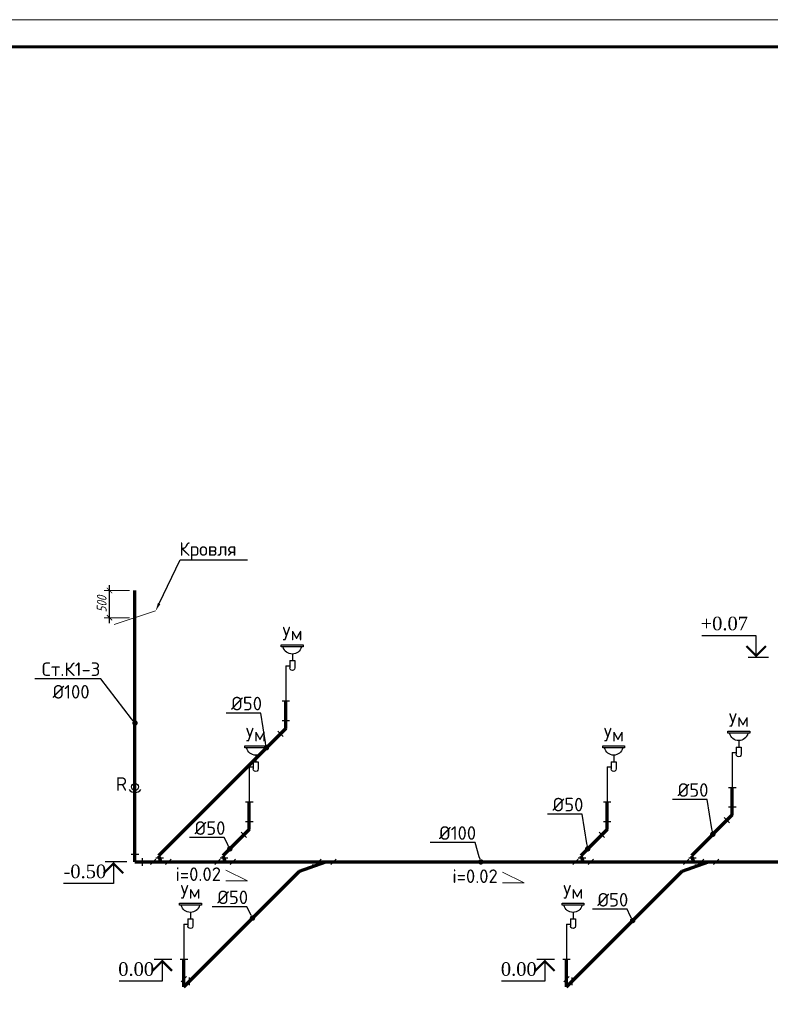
# Model space of a CAD drawing. Extents: x -4445 to 1909585, y 1860 to 289234.
# Tile 95 of 110: x 668567 to 682406, y 209671 to 227814. Entities that reach past the tile are written whole.
import ezdxf
from ezdxf import colors
from ezdxf.entities.mleader import LeaderData, LeaderLine
from ezdxf.enums import TextEntityAlignment as Align
from ezdxf.math import Vec2, Vec3

# ---------------------------------------------------------------- set-up
doc = ezdxf.new("R2010")
doc.units = 0
doc.header["$LTSCALE"] = 0.5
doc.header["$MEASUREMENT"] = 0
doc.header["$PDMODE"] = 34
doc.header["$PDSIZE"] = 3
doc.layers.get('0').update_dxf_attribs({"linetype": 'CONTINUOUS', "lineweight": 18})
doc.layers.get('DEFPOINTS').update_dxf_attribs({"color": 2, "linetype": 'CONTINUOUS', "lineweight": 13})
doc.layers.add('U 20', color=7, linetype='CONTINUOUS')
doc.layers.add('К1', color=24, linetype='бытовая канализация', lineweight=70)
doc.styles.add('GOST', font='isocpeur.ttf')
doc.styles.add('Isocpeur', font='isocpeui.ttf', dxfattribs={"height": 250})
doc.styles.get("Standard").update_dxf_attribs({"font": 'spds.shx', "oblique": 15})
doc.styles.add('Наименование', font='times.ttf')
doc.linetypes.add('бытовая канализация', pattern='A,5,-0.5,["К1",Standard,S=0.7,R=0,X=0,Y=-0.35],-2', length=7.5)
doc.dimstyles.new('100', dxfattribs={"dimtxt": 180, "dimasz": 100, "dimexe": 100, "dimexo": 100, "dimgap": 50, "dimtad": 1, "dimdec": 0, "dimzin": 0, "dimdsep": 46, "dimtxsty": 'Standard', "dimblk": 'ARCHTICK', "dimcen": 200, "dimdle": 100, "dimclrt": 256, "dimadec": 0, "dimazin": 0, "dimtfac": 1, "dimtdec": 0, "dimtmove": 2, "dimatfit": 3, "dimldrblk": 'ARCHTICK', "dimfxl": 0.5, "dimtvp": 1.1, "dimtolj": 1, "dimtzin": 0, "dimlwe": -1, "dimarcsym": 0})

# ---------------------------------------------------------------- blocks, each defined once
blk = doc.blocks.new('Умывальник схема')
at = {"color": 7, "lineweight": 30, "ltscale": 250}
for p, q in [((13309, 18903), (13217, 18903)), ((13217, 18903), (13217, 18770)), ((13263, 19024), (13263, 18903)), ((13309, 18903), (13309, 18770)), ((13384, 18805), (13309, 18805))]:
    blk.add_line(p, q, dxfattribs=at)
blk.add_lwpolyline([(13466, 19197), (13062, 19197), (13062, 19157), (13466, 19157)], close=True, dxfattribs=at)
for centre, radius, start, end in [((13264, 19196), 173, 193.0686, 346.9314), ((13263, 18770), 45.9, 180, 0.0003)]:
    blk.add_arc(centre, radius, start, end, dxfattribs=at)
blk = doc.blocks.new('_Dot')
at = {"color": 0, "linetype": 'ByBlock', "lineweight": -2}
blk.add_line((-0.5, 0), (-1, 0), dxfattribs=at)
at = {"color": 0, "linetype": 'ByBlock', "const_width": 0.5}
blk.add_lwpolyline([(-0.25, 0, 1), (0.25, 0, 1)], format="xyb", close=True, dxfattribs=at)
blk = doc.blocks.new('_ArchTick')
at = {"color": 0, "linetype": 'ByBlock', "const_width": 0.15}
blk.add_lwpolyline([(-0.5, -0.5), (0.5, 0.5)], dxfattribs=at)
blk = doc.blocks.new('*D3037')
at = {"color": 0, "linetype": 'Continuous', "lineweight": -2, "transparency": 16777216}
blk.add_line((670223, 216695), (670223, 217395), dxfattribs=at)
at = {"color": 0, "transparency": 16777216}
for p, q in [((670592, 217295), (670123, 217295)), ((670592, 216795), (670123, 216795))]:
    blk.add_line(p, q, dxfattribs=at)
at = {"layer": 'DEFPOINTS', "color": 0, "transparency": 16777216}
for p in [(670223, 217295), (670692, 217295), (670692, 216795)]:
    blk.add_point(p, dxfattribs=at)
at = {"color": 0, "lineweight": -2, "transparency": 16777216, "xscale": 100, "yscale": 100, "zscale": 100}
for p, rotation in [((670223, 217295), 90), ((670223, 216795), 270)]:
    blk.add_blockref('_ArchTick', p, dxfattribs=dict(at, rotation=rotation))
at = {"transparency": 16777216, "insert": (670079, 217045), "char_height": 180, "attachment_point": 5, "rotation": 90}
blk.add_mtext('\\A1;500', dxfattribs=at)

msp = doc.modelspace()

# ---------------------------------------------------------------- linework, layer by layer
msp.add_line((670311.742, 216669.921), (671073.142, 216919.871))
at = {"color": 26, "lineweight": 30, "ltscale": 250}
for p, q in [((673473.131, 215905.535), (673473.131, 215255.535)), ((673543.131, 215255.535), (673403.131, 215255.535)), ((673543.131, 214895.535), (673403.131, 214895.535)), ((673473.131, 214895.535), (673473.131, 214755.535)), ((673423.634, 214607.042), (673324.639, 214706.037)), ((673473.131, 214755.535), (673374.136, 214656.54)), ((681704.04, 214312.437), (681704.04, 213662.437)), ((672798.756, 214043.789), (672798.756, 213393.789)), ((679398.449, 214043.789), (679398.449, 213393.789)), ((681774.04, 213662.437), (681634.04, 213662.437)), ((672868.756, 213393.789), (672728.756, 213393.789)), ((679468.449, 213393.789), (679328.449, 213393.789)), ((681774.04, 213302.437), (681634.04, 213302.437)), ((681704.04, 213302.437), (681704.04, 213162.437)), ((672868.756, 213033.789), (672728.756, 213033.789)), ((672798.756, 213033.789), (672798.756, 212893.789)), ((679468.449, 213033.789), (679328.449, 213033.789)), ((679398.449, 213033.789), (679398.449, 212893.789)), ((681654.543, 213013.945), (681555.548, 213112.94)), ((681704.04, 213162.437), (681605.045, 213063.442)), ((672749.259, 212745.296), (672650.264, 212844.291)), ((672798.756, 212893.789), (672699.762, 212794.794)), ((679348.951, 212745.296), (679249.956, 212844.291)), ((679398.449, 212893.789), (679299.454, 212794.794)), ((670622.442, 212434.896), (670762.442, 212434.896)), ((670692.442, 212434.896), (670692.442, 212294.896)), ((670692.442, 212294.896), (670832.442, 212294.896)), ((670832.442, 212224.896), (670832.442, 212364.896)), ((671077.282, 212344.393), (670978.287, 212245.398)), ((671027.785, 212294.896), (671307.785, 212294.896)), ((671216.902, 212365.741), (671076.902, 212365.741)), ((671167.785, 212294.896), (671146.902, 212365.741)), ((671357.282, 212344.393), (671258.287, 212245.398)), ((672264.654, 212344.393), (672165.659, 212245.398)), ((672215.156, 212294.896), (672495.156, 212294.896)), ((672404.273, 212365.741), (672264.273, 212365.741)), ((672355.156, 212294.896), (672334.273, 212365.741)), ((672544.654, 212344.393), (672445.659, 212245.398)), ((674123.481, 212345.354), (674024.486, 212246.359)), ((674030.697, 212231.992), (674213.984, 212295.857)), ((674073.984, 212295.857), (674353.984, 212295.857)), ((674403.481, 212345.354), (674304.486, 212246.359)), ((678864.346, 212344.393), (678765.351, 212245.398)), ((678814.848, 212294.896), (679094.848, 212294.896)), ((679003.966, 212365.741), (678863.966, 212365.741)), ((678954.848, 212294.896), (678933.966, 212365.741)), ((679144.346, 212344.393), (679045.351, 212245.398)), ((680901.289, 212344.393), (680802.294, 212245.398)), ((680851.791, 212294.896), (681131.791, 212294.896)), ((681040.908, 212365.741), (680900.908, 212365.741)), ((680991.791, 212294.896), (680970.908, 212365.741)), ((681177.564, 212345.354), (681078.569, 212246.359)), ((681181.289, 212344.393), (681082.294, 212245.398)), ((681084.781, 212231.992), (681268.067, 212295.857)), ((681128.067, 212295.857), (681408.067, 212295.857)), ((681457.564, 212345.354), (681358.569, 212246.359)), ((674100.697, 212231.992), (673960.697, 212231.992)), ((681154.781, 212231.992), (681014.781, 212231.992)), ((671594.81, 211145.565), (671594.81, 210495.565)), ((678648.894, 211145.565), (678648.894, 210495.565)), ((671664.81, 210495.565), (671524.81, 210495.565)), ((678718.894, 210495.565), (678578.894, 210495.565)), ((671644.308, 210185.063), (671545.313, 210086.068)), ((671594.81, 210135.565), (671594.81, 209995.565)), ((671693.805, 210164.56), (671693.805, 210024.56)), ((678698.391, 210185.063), (678599.396, 210086.068)), ((678648.894, 210135.565), (678648.894, 209995.565)), ((678747.889, 210164.56), (678747.889, 210024.56)), ((671594.81, 209995.565), (671693.805, 210094.56)), ((678648.894, 209995.565), (678747.889, 210094.56))]:
    msp.add_line(p, q, dxfattribs=at)
at = {"linetype": 'ByBlock', "lineweight": 20, "ltscale": 10}
msp.add_lwpolyline([(648139.321, 185814.276), (707539.321, 185814.276), (707539.321, 227814.276), (648139.321, 227814.276)], close=True, dxfattribs=at)
msp.add_lwpolyline([(648139.321, 185814.276), (707539.321, 185814.276), (707539.321, 227814.276), (648139.321, 227814.276)], close=True, dxfattribs=at)
at = {"ltscale": 10, "const_width": 50}
msp.add_lwpolyline([(650139.321, 186314.276), (707039.321, 186314.276), (707039.321, 227314.276), (650139.321, 227314.276)], close=True, dxfattribs=at)
msp.add_lwpolyline([(650139.321, 186314.276), (707039.321, 186314.276), (707039.321, 227314.276), (650139.321, 227314.276)], close=True, dxfattribs=at)
at = {"ltscale": 250}
for points in [[(672366.326, 211943.387), (672766.326, 211943.387), (672366.326, 212143.387)], [(677468.926, 211906.287), (677868.926, 211906.287), (677468.926, 212106.287)]]:
    msp.add_lwpolyline(points, dxfattribs=at)
at = {"lineweight": 30, "ltscale": 250}
msp.add_circle((670692.442, 213676.287), 65, dxfattribs=at)
msp.add_arc((670692.442, 213705.738), 131.967, 215.0235706, 324.9764294, dxfattribs=at)
at = {"layer": 'U 20', "color": 1}
for p, q in [((682372.071, 216063.099), (681994.484, 216063.099)), ((670542.442, 212294.896), (670145.721, 212294.896)), ((671374.81, 210495.565), (671044.81, 210495.565)), ((678428.894, 210495.565), (678098.894, 210495.565))]:
    msp.add_line(p, q, dxfattribs=at)
for points in [[(682144.484, 216063.099), (682144.484, 216463.099), (681140.303, 216463.099)], [(670295.721, 212294.896), (670295.721, 211894.896), (669376.796, 211894.896)], [(671194.81, 210495.565), (671194.81, 210095.565), (670398.812, 210095.565)], [(678248.894, 210495.565), (678248.894, 210095.565), (677452.895, 210095.565)]]:
    msp.add_lwpolyline(points, dxfattribs=at)
for points in [[(682324.484, 216271.379, 40, 40, 0), (682144.484, 216091.379, 40, 40, 0), (681964.484, 216271.379, 40, 40, 0)], [(670475.721, 212086.616, 40, 40, 0), (670295.721, 212266.616, 40, 40, 0), (670115.721, 212086.616, 40, 40, 0)], [(671374.81, 210287.285, 40, 40, 0), (671194.81, 210467.285, 40, 40, 0), (671014.81, 210287.285, 40, 40, 0)], [(678428.894, 210287.285, 40, 40, 0), (678248.894, 210467.285, 40, 40, 0), (678068.894, 210287.285, 40, 40, 0)]]:
    msp.add_lwpolyline(points, format="xyseb", dxfattribs=at)
at = {"layer": 'К1', "ltscale": 500}
for p, q in [((670692.442, 212794.896), (670692.442, 217294.896)), ((673473.131, 214755.535), (673473.131, 215255.535)), ((673473.131, 214755.535), (671126.019, 212408.423)), ((681704.04, 213162.437), (681704.04, 213662.437)), ((672798.756, 212893.789), (672798.756, 213393.789)), ((679398.449, 212893.789), (679398.449, 213393.789)), ((681704.04, 213162.437), (680950.026, 212408.423)), ((672798.756, 212893.789), (672313.391, 212408.423)), ((679398.449, 212893.789), (678913.083, 212408.423)), ((670692.442, 212294.896), (670692.442, 212794.896)), ((670692.442, 212294.896), (703970.505, 212294.896)), ((671126.019, 212408.423), (671167.785, 212294.896)), ((672313.391, 212408.423), (672355.156, 212294.896)), ((673724.57, 212125.325), (674213.984, 212295.857)), ((678913.083, 212408.423), (678954.848, 212294.896)), ((680778.653, 212125.325), (681268.067, 212295.857)), ((680950.026, 212408.423), (680991.791, 212294.896)), ((671594.81, 209995.565), (673724.57, 212125.325)), ((678648.894, 209995.565), (680778.653, 212125.325)), ((671594.81, 209995.565), (671594.81, 210495.565)), ((678648.894, 209995.565), (678648.894, 210495.565))]:
    msp.add_line(p, q, dxfattribs=at)

# ---------------------------------------------------------------- block references
at = {"xscale": -1}
for p in [(686856.699, 197100.576), (695087.608, 195507.478), (686182.324, 195238.83), (692782.016, 195238.83), (684978.378, 192340.606), (692032.461, 192340.606)]:
    msp.add_blockref('Умывальник схема', p, dxfattribs=at)

# ---------------------------------------------------------------- texts
at = {"color": 7, "lineweight": 30, "ltscale": 250, "style": 'GOST'}
for s, p in [('Ум', (673409.651, 216377.737)), ('Ум', (681640.56, 214784.639)), ('Ум', (672735.277, 214515.991)), ('Ум', (679334.969, 214515.991)), ('i=0.02', (671441.584, 211943.387)), ('i=0.02', (676544.184, 211906.287)), ('Ум', (671531.331, 211617.768)), ('Ум', (678585.414, 211617.768))]:
    msp.add_text(s, height=250, dxfattribs=at).set_placement(p)
at = {"linetype": 'ByBlock', "lineweight": 30, "ltscale": 250, "style": 'GOST'}
msp.add_text('R', height=250, dxfattribs=at).set_placement((670340.551, 213606.42))
at = {"color": 7, "lineweight": 50, "insert": (137865.356, 214414.276), "char_height": 250, "width": 8000, "attachment_point": 4, "style": 'Isocpeur'}
msp.add_mtext('\\pi697.72727;{\\C0;Ведомость рабочих чертежей основного \\P\\pi3150.85227;комплекта}', dxfattribs=at)
at = {"layer": 'U 20', "color": 7, "style": 'Наименование'}
for s, p in [('+0.07', (681994.484, 216563.099)), ('0.00', (671044.81, 210195.565)), ('0.00', (678098.894, 210195.565))]:
    msp.add_text(s, height=250, dxfattribs=at).set_placement(p, align=Align.RIGHT)
msp.add_text('-0.50', height=250, dxfattribs=at).set_placement((669374.993, 211994.896))

# ---------------------------------------------------------------- dimensions: what is measured, and where the dimension line sits
dim = msp.add_linear_dim(base=(670222.822, 217294.896), p1=(670692.442, 216794.896), p2=(670692.442, 217294.896), angle=90, dimstyle='100')
dim.commit()
dim.dimension.update_dxf_attribs({"geometry": '*D3037', "text_midpoint": (670079.094, 217044.896)})

# ---------------------------------------------------------------- leaders
ml = msp.add_multileader_mtext('Standard')
ml.set_content('Кровля', color=256, style='GOST')
ml.set_leader_properties()
ml.build(insert=Vec2(0, 0))
ml.multileader.update_dxf_attribs({"text_left_attachment_type": 6, "text_right_attachment_type": 6, "dogleg_length": 0.001, "arrow_head_size": 150, "scale": 100})
ctx = ml.context
ctx.base_point, ctx.scale, ctx.char_height, ctx.arrow_head_size, ctx.landing_gap_size, ctx.plane_origin = Vec3(671524.197, 217860.286), 100, 250, 150, 0, Vec3(671073.142, 216919.871)
ctx.left_attachment, ctx.right_attachment, ctx.text_align_type = 6, 6, 1
notes = []
notes.append((ctx, [(0, (1, 1, 0), (671524.097, 217860.286), (1, 0), 0.1, [(0, [(671073.142, 216919.871)], 0, [])])]))
ctx.mtext.insert, ctx.mtext.alignment, ctx.mtext.flow_direction = Vec3(672036.697, 218185.286), 2, 5
ml = msp.add_multileader_mtext('Standard')
ml.set_content('Ст.К1-3\\P%%C100', color=256, style='GOST')
ml.set_leader_properties()
ml.set_arrow_properties(name='DOT')
ml.build(insert=Vec2(0, 0))
ml.multileader.update_dxf_attribs({"text_left_attachment_type": 6, "text_right_attachment_type": 6, "dogleg_length": 0.001, "arrow_head_size": 100, "scale": 100})
ctx = ml.context
ctx.base_point, ctx.scale, ctx.char_height, ctx.arrow_head_size, ctx.landing_gap_size, ctx.plane_origin = Vec3(668963.563, 215670.893), 100, 250, 100, 0, Vec3(670692.442, 214854.478)
ctx.left_attachment, ctx.right_attachment, ctx.text_align_type = 6, 6, 1
notes.append((ctx, [(1, (1, 1, 0), (670063.663, 215670.893), (-1, 0), 0.1, [(0, [(670692.442, 214854.478)], 0, [])])]))
ctx.mtext.insert, ctx.mtext.alignment, ctx.mtext.flow_direction = Vec3(669513.563, 215970.893), 2, 5
ml = msp.add_multileader_mtext('Standard')
ml.set_content('%%C50', color=256, style='GOST')
ml.set_leader_properties()
ml.set_arrow_properties(name='DOT')
ml.build(insert=Vec2(0, 0))
ml.multileader.update_dxf_attribs({"text_left_attachment_type": 6, "text_right_attachment_type": 6, "dogleg_length": 0.001, "arrow_head_size": 100, "scale": 100})
ctx = ml.context
ctx.base_point, ctx.scale, ctx.char_height, ctx.arrow_head_size, ctx.landing_gap_size, ctx.plane_origin = Vec3(672487.175, 215037.561), 100, 250, 100, 0, Vec3(673115.316, 214397.72)
ctx.left_attachment, ctx.right_attachment, ctx.text_align_type = 6, 6, 1
notes.append((ctx, [(1, (1, 1, 0), (673012.275, 215037.561), (-1, 0), 0.1, [(0, [(673115.316, 214397.72)], 0, [])])]))
ctx.mtext.insert, ctx.mtext.alignment, ctx.mtext.flow_direction = Vec3(672749.675, 215337.561), 2, 5
ml = msp.add_multileader_mtext('Standard')
ml.set_content('%%C50', color=256, style='GOST')
ml.set_leader_properties()
ml.set_arrow_properties(name='DOT')
ml.build(insert=Vec2(0, 0))
ml.multileader.update_dxf_attribs({"text_left_attachment_type": 6, "text_right_attachment_type": 6, "dogleg_length": 0.001, "arrow_head_size": 100, "scale": 100})
ctx = ml.context
ctx.base_point, ctx.scale, ctx.char_height, ctx.arrow_head_size, ctx.landing_gap_size, ctx.plane_origin = Vec3(680718.083, 213444.463), 100, 250, 100, 0, Vec3(681346.225, 212804.622)
ctx.left_attachment, ctx.right_attachment, ctx.text_align_type = 6, 6, 1
notes.append((ctx, [(1, (1, 1, 0), (681243.183, 213444.463), (-1, 0), 0.1, [(0, [(681346.225, 212804.622)], 0, [])])]))
ctx.mtext.insert, ctx.mtext.alignment, ctx.mtext.flow_direction = Vec3(680980.583, 213744.463), 2, 5
ml = msp.add_multileader_mtext('Standard')
ml.set_content('%%C50', color=256, style='GOST')
ml.set_leader_properties()
ml.set_arrow_properties(name='DOT')
ml.build(insert=Vec2(0, 0))
ml.multileader.update_dxf_attribs({"text_left_attachment_type": 6, "text_right_attachment_type": 6, "dogleg_length": 0.001, "arrow_head_size": 100, "scale": 100})
ctx = ml.context
ctx.base_point, ctx.scale, ctx.char_height, ctx.arrow_head_size, ctx.landing_gap_size, ctx.plane_origin = Vec3(678412.492, 213175.815), 100, 250, 100, 0, Vec3(679040.633, 212535.973)
ctx.left_attachment, ctx.right_attachment, ctx.text_align_type = 6, 6, 1
notes.append((ctx, [(1, (1, 1, 0), (678937.592, 213175.815), (-1, 0), 0.1, [(0, [(679040.633, 212535.973)], 0, [])])]))
ctx.mtext.insert, ctx.mtext.alignment, ctx.mtext.flow_direction = Vec3(678674.992, 213475.815), 2, 5
ml = msp.add_multileader_mtext('Standard')
ml.set_content('%%C50', color=256, style='GOST')
ml.set_leader_properties()
ml.set_arrow_properties(name='DOT')
ml.build(insert=Vec2(0, 0))
ml.multileader.update_dxf_attribs({"text_left_attachment_type": 6, "text_right_attachment_type": 6, "dogleg_length": 0.001, "arrow_head_size": 100, "scale": 100})
ctx = ml.context
ctx.base_point, ctx.scale, ctx.char_height, ctx.arrow_head_size, ctx.landing_gap_size, ctx.plane_origin = Vec3(671812.8, 212742.987), 100, 250, 100, 0, Vec3(672440.941, 212535.973)
ctx.left_attachment, ctx.right_attachment, ctx.text_align_type = 6, 6, 1
notes.append((ctx, [(1, (1, 1, 0), (672337.9, 212742.987), (-1, 0), 0.1, [(0, [(672440.941, 212535.973)], 0, [])])]))
ctx.mtext.insert, ctx.mtext.alignment, ctx.mtext.flow_direction = Vec3(672075.3, 213042.987), 2, 5
ml = msp.add_multileader_mtext('Standard')
ml.set_content('%%C100', color=256, style='GOST')
ml.set_leader_properties()
ml.set_arrow_properties(name='DOT')
ml.build(insert=Vec2(0, 0))
ml.multileader.update_dxf_attribs({"text_left_attachment_type": 6, "text_right_attachment_type": 6, "dogleg_length": 0.001, "arrow_head_size": 100, "scale": 100})
ctx = ml.context
ctx.base_point, ctx.scale, ctx.char_height, ctx.arrow_head_size, ctx.landing_gap_size, ctx.plane_origin = Vec3(676314.843, 212651.91), 100, 250, 100, 0, Vec3(677067.984, 212294.896)
ctx.left_attachment, ctx.right_attachment, ctx.text_align_type = 6, 6, 1
notes.append((ctx, [(1, (1, 1, 0), (676964.943, 212651.91), (-1, 0), 0.1, [(0, [(677067.984, 212294.896)], 0, [])])]))
ctx.mtext.insert, ctx.mtext.alignment, ctx.mtext.flow_direction = Vec3(676639.843, 212951.91), 2, 5
ml = msp.add_multileader_mtext('Standard')
ml.set_content('%%C50', color=256, style='GOST')
ml.set_leader_properties()
ml.set_arrow_properties(name='DOT')
ml.build(insert=Vec2(0, 0))
ml.multileader.update_dxf_attribs({"text_left_attachment_type": 6, "text_right_attachment_type": 6, "dogleg_length": 0.001, "arrow_head_size": 100, "scale": 100})
ctx = ml.context
ctx.base_point, ctx.scale, ctx.char_height, ctx.arrow_head_size, ctx.landing_gap_size, ctx.plane_origin = Vec3(672230.867, 211466.777), 100, 250, 100, 0, Vec3(672859.008, 211259.763)
ctx.left_attachment, ctx.right_attachment, ctx.text_align_type = 6, 6, 1
notes.append((ctx, [(1, (1, 1, 0), (672755.967, 211466.777), (-1, 0), 0.1, [(0, [(672859.008, 211259.763)], 0, [])])]))
ctx.mtext.insert, ctx.mtext.alignment, ctx.mtext.flow_direction = Vec3(672493.367, 211766.777), 2, 5
ml = msp.add_multileader_mtext('Standard')
ml.set_content('%%C50', color=256, style='GOST')
ml.set_leader_properties()
ml.set_arrow_properties(name='DOT')
ml.build(insert=Vec2(0, 0))
ml.multileader.update_dxf_attribs({"text_left_attachment_type": 6, "text_right_attachment_type": 6, "dogleg_length": 0.001, "arrow_head_size": 100, "scale": 100})
ctx = ml.context
ctx.base_point, ctx.scale, ctx.char_height, ctx.arrow_head_size, ctx.landing_gap_size, ctx.plane_origin = Vec3(679239.559, 211421.386), 100, 250, 100, 0, Vec3(679867.7, 211214.372)
ctx.left_attachment, ctx.right_attachment, ctx.text_align_type = 6, 6, 1
notes.append((ctx, [(1, (1, 1, 0), (679764.659, 211421.386), (-1, 0), 0.1, [(0, [(679867.7, 211214.372)], 0, [])])]))
ctx.mtext.insert, ctx.mtext.alignment, ctx.mtext.flow_direction = Vec3(679502.059, 211721.386), 2, 5
for ctx, leaders in notes:
    for number, flags, end, landing, length, lines in leaders:
        leader = LeaderData()
        leader.index, (leader.has_last_leader_line, leader.has_dogleg_vector, leader.attachment_direction) = number, flags
        leader.last_leader_point, leader.dogleg_vector, leader.dogleg_length = Vec3(end), Vec3(landing), length
        for number, points, colour, breaks in lines:
            line = LeaderLine()
            line.index, line.vertices, line.color, line.breaks = number, Vec3.list(points), colors.encode_raw_color(colour), breaks
            leader.lines.append(line)
        ctx.leaders.append(leader)

doc.saveas('drawing.dxf')
